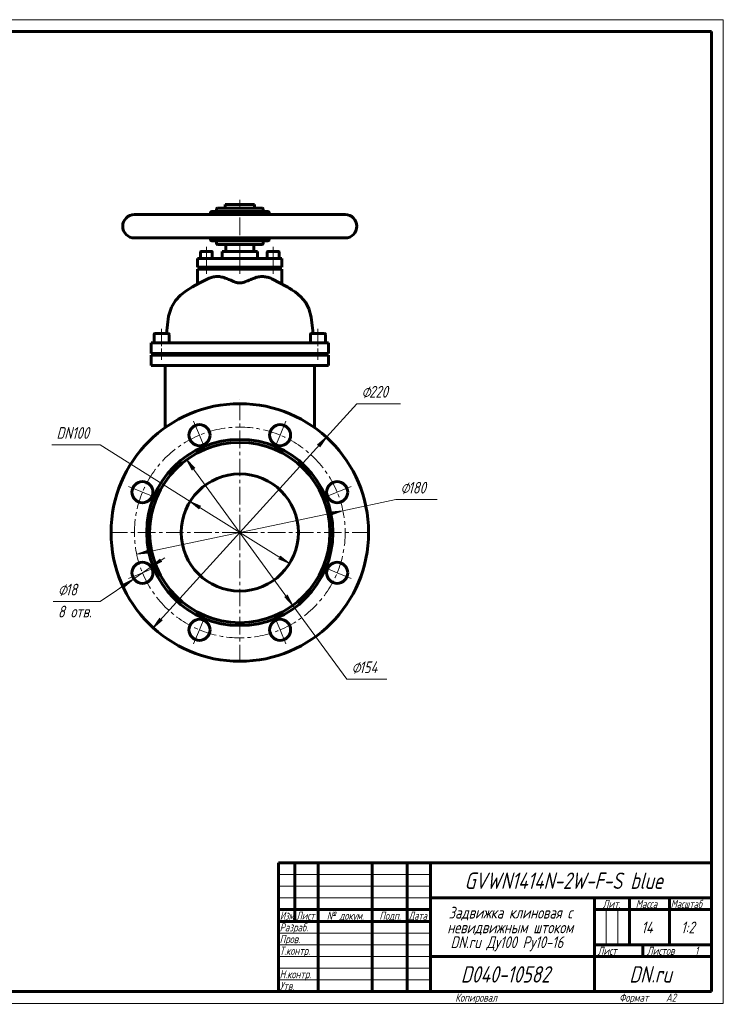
# Model space of a CAD drawing. Header units: millimetres. Extents: x 0 to 594, y 0 to 420.
# Tile 2 of 2: x 293 to 594, y 0 to 420. Entities that reach past the tile are written whole.
import ezdxf

# ---------------------------------------------------------------- set-up
doc = ezdxf.new("R2010")
doc.units = ezdxf.units.MM
for name, pattern in [('K5LT_AXLED', [12, 7.5, -1.5, 1.5, -1.5]), ('K5LT_BASIC', [0]), ('K5LT_THIN', [0])]:
    doc.linetypes.add(name, pattern=pattern)
doc.layers.add('Системный слой', color=7, linetype='Continuous')
doc.layers.add('Системный слой (1)', color=251, linetype='Continuous', true_color=0x6c6c6c)
doc.styles.add('KDIMTEXTSTYLE', font='txt', dxfattribs={"width": 0.96, "oblique": 15, "height": 5})
doc.styles.add('KTEXTSTYLE', font='txt', dxfattribs={"width": 0.96, "height": 5})
doc.dimstyles.new('KDIMSTYLE (0.50)', dxfattribs={"dimtxt": 5, "dimasz": 1, "dimexe": 2, "dimexo": 0, "dimgap": 1, "dimtad": 1, "dimlfac": 2, "dimtxsty": 'KDIMTEXTSTYLE', "dimsah": 1, "dimcen": 0, "dimdle": 1, "dimadec": 0, "dimazin": 0, "dimtfac": 0.667, "dimtmove": 0, "dimatfit": 3, "dimfxl": 1, "dimtvp": 1, "dimtolj": 1, "dimtzin": 0, "dimarcsym": 0})

# ---------------------------------------------------------------- blocks, each defined once
blk = doc.blocks.new('U8')
at = {"layer": 'Системный слой (1)', "color": 143, "linetype": 'K5LT_BASIC', "lineweight": 60, "true_color": 0x33acca}
for p, q in [((367.24, 305.89), (370.21, 307.55)), ((370.21, 307.55), (373.82, 309.38)), ((362.13, 302.41), (364.6, 304.29)), ((364.6, 304.29), (367.24, 305.89)), ((358.26, 297.19), (359.99, 300.1)), ((359.99, 300.1), (362.13, 302.41)), ((357.07, 293.45), (358.26, 297.19)), ((356.2, 286.04), (357.07, 293.45))]:
    blk.add_line(p, q, dxfattribs=at)
blk = doc.blocks.new('U9')
at = {"layer": 'Системный слой (1)', "color": 143, "linetype": 'K5LT_BASIC', "lineweight": 60, "true_color": 0x33acca}
for p, q in [((380, 321.04), (387.5, 321.04)), ((387.5, 321.04), (395, 321.04))]:
    blk.add_line(p, q, dxfattribs=at)
blk = doc.blocks.new('U10')
at = {"layer": 'Системный слой (1)', "color": 143, "linetype": 'K5LT_BASIC', "lineweight": 60, "true_color": 0x33acca}
for p, q in [((404.76, 307.56), (401.17, 309.38)), ((406.92, 306.37), (404.76, 307.56)), ((407.99, 305.75), (406.92, 306.37)), ((408.54, 305.43), (407.99, 305.75)), ((408.84, 305.25), (408.54, 305.43)), ((409.07, 305.11), (408.84, 305.25)), ((409.17, 305.05), (409.07, 305.11)), ((409.22, 305.02), (409.17, 305.05)), ((409.25, 305), (409.22, 305.02)), ((409.26, 304.99), (409.25, 305)), ((409.34, 304.94), (409.26, 304.99)), ((409.5, 304.85), (409.34, 304.94)), ((409.7, 304.72), (409.5, 304.85)), ((409.82, 304.65), (409.7, 304.72)), ((409.87, 304.62), (409.82, 304.65)), ((409.9, 304.6), (409.87, 304.62)), ((409.92, 304.59), (409.9, 304.6)), ((409.9, 304.6), (409.9, 304.6)), ((409.93, 304.58), (409.92, 304.59)), ((409.92, 304.59), (409.92, 304.59)), ((409.95, 304.57), (409.93, 304.58)), ((409.97, 304.56), (409.95, 304.57)), ((409.98, 304.55), (409.97, 304.56)), ((409.99, 304.55), (409.98, 304.55)), ((409.99, 304.54), (409.99, 304.55)), ((410.02, 304.52), (409.99, 304.54)), ((410.06, 304.5), (410.02, 304.52)), ((410.09, 304.48), (410.06, 304.5)), ((410.11, 304.47), (410.09, 304.48)), ((410.12, 304.46), (410.11, 304.47)), ((410.15, 304.44), (410.12, 304.46)), ((410.16, 304.43), (410.15, 304.44)), ((410.17, 304.43), (410.16, 304.43)), ((410.2, 304.41), (410.17, 304.43)), ((410.17, 304.43), (410.17, 304.43)), ((411.21, 303.73), (410.2, 304.41)), ((413.62, 301.69), (411.21, 303.73)), ((415.5, 299.4), (413.62, 301.69)), ((416.97, 296.62), (415.5, 299.4)), ((418.02, 292.97), (416.97, 296.62)), ((418.79, 286.04), (418.02, 292.97))]:
    blk.add_line(p, q, dxfattribs=at)
blk = doc.blocks.new('U11')
at = {"layer": 'Системный слой (1)', "color": 143, "linetype": 'K5LT_BASIC', "lineweight": 60, "true_color": 0x33acca}
for p, q in [((400, 336.79), (400, 337.54)), ((400, 326.04), (400, 326.79))]:
    blk.add_line(p, q, dxfattribs=at)
blk = doc.blocks.new('U12')
at = {"layer": 'Системный слой (1)', "color": 143, "linetype": 'K5LT_BASIC', "lineweight": 60, "true_color": 0x33acca}
for p, q in [((375, 336.79), (375, 337.54)), ((375, 326.04), (375, 326.79))]:
    blk.add_line(p, q, dxfattribs=at)
blk = doc.blocks.new('U13')
at = {"layer": 'Системный слой (1)', "color": 143, "linetype": 'K5LT_BASIC', "lineweight": 60, "true_color": 0x33acca}
for p, q in [((378, 324.04), (387.5, 324.04)), ((387.5, 324.04), (397, 324.04))]:
    blk.add_line(p, q, dxfattribs=at)
blk = doc.blocks.new('U14')
at = {"layer": 'Системный слой (1)', "color": 143, "linetype": 'K5LT_BASIC', "lineweight": 60, "true_color": 0x33acca}
for p, q in [((354.12, 276.84), (352.12, 276.84)), ((356.12, 276.84), (354.12, 276.84))]:
    blk.add_line(p, q, dxfattribs=at)
blk = doc.blocks.new('U15')
at = {"layer": 'Системный слой (1)', "color": 143, "linetype": 'K5LT_BASIC', "lineweight": 60, "true_color": 0x33acca}
for p, q in [((420.87, 276.84), (418.87, 276.84)), ((422.87, 276.84), (420.87, 276.84))]:
    blk.add_line(p, q, dxfattribs=at)
blk = doc.blocks.new('U16')
at = {"layer": 'Системный слой (1)', "color": 30, "linetype": 'K5LT_AXLED', "lineweight": 18, "true_color": 0xff8000}
for q in [(387.5, 258.04), (330.5, 201.04), (444.5, 201.04), (387.5, 144.04)]:
    blk.add_line((387.5, 201.04), q, dxfattribs=at)
blk = doc.blocks.new('U17')
at = {"layer": 'Системный слой (1)', "color": 30, "linetype": 'K5LT_AXLED', "lineweight": 18, "true_color": 0xff8000}
for p, q in [((370.28, 242.61), (367.79, 248.62)), ((404.72, 242.61), (407.21, 248.62)), ((372.76, 236.61), (370.28, 242.61)), ((402.23, 236.61), (404.72, 242.61)), ((345.92, 218.26), (339.92, 220.75)), ((429.07, 218.26), (435.08, 220.75)), ((351.93, 215.77), (345.92, 218.26)), ((423.07, 215.77), (429.07, 218.26)), ((351.93, 186.31), (345.92, 183.82)), ((423.07, 186.31), (429.07, 183.82)), ((345.92, 183.82), (339.92, 181.33)), ((429.07, 183.82), (435.08, 181.33)), ((372.76, 165.47), (370.28, 159.46)), ((402.23, 165.47), (404.72, 159.46)), ((370.28, 159.46), (367.79, 153.46)), ((404.72, 159.46), (407.21, 153.46))]:
    blk.add_line(p, q, dxfattribs=at)
for start, end in [(67.5, 112.5), (112.5, 157.5), (22.5, 67.5), (157.5, 202.5), (337.5, 22.5), (202.5, 247.5), (292.5, 337.5), (247.5, 292.5)]:
    blk.add_arc((387.5, 201.04), 45, start, end, dxfattribs=at)
blk = doc.blocks.new('D5')
at = {"layer": 'Системный слой (1)'}
for points in [[(421.61, 237.6), (424.48, 241.75), (420.63, 238.49), (421.46, 238.41)], [(350.51, 160.33), (354.36, 163.59), (353.54, 163.66), (353.39, 164.48)]]:
    blk.add_hatch(color=7, dxfattribs=at).paths.add_polyline_path(points)
at = {"layer": 'Системный слой (1)', "color": 7, "linetype": 'K5LT_THIN', "lineweight": 18, "true_color": 0xffffff}
for p, q in [((350.51, 160.33), (424.48, 241.75)), ((420.63, 238.49), (424.48, 241.75)), ((424.48, 241.75), (421.61, 237.6)), ((421.46, 238.41), (420.63, 238.49)), ((421.61, 237.6), (421.46, 238.41)), ((350.51, 160.33), (353.39, 164.48)), ((353.39, 164.48), (353.54, 163.66)), ((354.36, 163.59), (350.51, 160.33)), ((353.54, 163.66), (354.36, 163.59))]:
    blk.add_line(p, q, dxfattribs=at)
blk.add_wipeout([(439.47, 257.04), (439.47, 264.42), (453.54, 264.42), (453.54, 257.04)]).dxf.layer = 'Системный слой (1)'
for p, q in [((424.48, 241.75), (437.47, 256.04)), ((437.47, 256.04), (456.12, 256.04))]:
    blk.add_line(p, q, dxfattribs=at)
at = {"layer": 'Системный слой (1)', "color": 7, "char_height": 5, "attachment_point": 1, "style": 'KTEXTSTYLE'}
for s, insert in [('\\fArial|b0|c204|p34;\\H5.0;\\W1.000;\\Q15;\\fGOST Type AU|b0|i0|c204|p34;\\Q15;\\W0.960;⌀', (439.47, 263.63)), ('\\fArial|b0|c204|p34;\\H5.0;\\W1.000;\\Q15;\\fGOST Type AU|b0|i0|c204|p34;\\Q15;\\W0.960;220', (442.78, 263.63))]:
    blk.add_mtext(s, dxfattribs=dict(at, insert=insert))
blk = doc.blocks.new('KDIMARROW_01')
at = {"layer": 'Системный слой'}
blk.add_hatch(color=0, dxfattribs=at).paths.add_polyline_path([(0, 0), (-5, 0.66), (-4.5, 0), (-5, -0.66)])
at = {"layer": 'Системный слой', "color": 0, "linetype": 'K5LT_THIN', "lineweight": 18}
for p, q in [((-4.5, 0), (-5, 0.66)), ((-5, 0.66), (0, 0)), ((0, 0), (-5, -0.66)), ((-5, -0.66), (-4.5, 0))]:
    blk.add_line(p, q, dxfattribs=at)
at = {"layer": 'Системный слой (1)', "color": 0, "linetype": 'K5LT_THIN', "lineweight": 18}
blk.add_line((387.5, 201.04), (387, 201.04), dxfattribs=at)
blk = doc.blocks.new('D6')
at = {"layer": 'Системный слой (1)'}
for points in [[(426.77, 208.64), (431.53, 210.32), (426.5, 209.93), (427.13, 209.39)], [(348.49, 192.15), (347.87, 192.69), (348.22, 193.44), (343.46, 191.76)]]:
    blk.add_hatch(color=7, dxfattribs=at).paths.add_polyline_path(points)
at = {"layer": 'Системный слой (1)', "color": 7, "linetype": 'K5LT_THIN', "lineweight": 18, "true_color": 0xffffff}
for p, q in [((343.46, 191.76), (431.53, 210.32)), ((426.5, 209.93), (431.53, 210.32)), ((431.53, 210.32), (426.77, 208.64)), ((427.13, 209.39), (426.5, 209.93)), ((426.77, 208.64), (427.13, 209.39)), ((343.46, 191.76), (348.22, 193.44)), ((348.22, 193.44), (347.87, 192.69)), ((348.49, 192.15), (343.46, 191.76)), ((347.87, 192.69), (348.49, 192.15))]:
    blk.add_line(p, q, dxfattribs=at)
blk.add_wipeout([(456.12, 216.08), (456.12, 223.46), (469.17, 223.46), (469.17, 216.08)]).dxf.layer = 'Системный слой (1)'
for p, q in [((431.53, 210.32), (454.12, 215.08)), ((454.12, 215.08), (471.72, 215.08))]:
    blk.add_line(p, q, dxfattribs=at)
at = {"layer": 'Системный слой (1)', "color": 7, "char_height": 5, "attachment_point": 1, "style": 'KTEXTSTYLE'}
for s, insert in [('\\fArial|b0|c204|p34;\\H5.0;\\W1.000;\\Q15;\\fGOST Type AU|b0|i0|c204|p34;\\Q15;\\W0.960;⌀', (456.12, 222.66)), ('\\fArial|b0|c204|p34;\\H5.0;\\W1.000;\\Q15;\\fGOST Type AU|b0|i0|c204|p34;\\Q15;\\W0.960;180', (459.43, 222.66))]:
    blk.add_mtext(s, dxfattribs=dict(at, insert=insert))
blk = doc.blocks.new('D7')
at = {"layer": 'Системный слой (1)'}
for points in [[(368.28, 228.48), (364.8, 232.14), (367.21, 227.71), (367.45, 228.5)], [(410.2, 169.94), (407.78, 174.37), (407.54, 173.58), (406.72, 173.59)]]:
    blk.add_hatch(color=7, dxfattribs=at).paths.add_polyline_path(points)
at = {"layer": 'Системный слой (1)', "color": 7, "linetype": 'K5LT_THIN', "lineweight": 18, "true_color": 0xffffff}
for p, q in [((364.8, 232.14), (368.28, 228.48)), ((367.21, 227.71), (364.8, 232.14)), ((364.8, 232.14), (410.2, 169.94)), ((367.45, 228.5), (367.21, 227.71)), ((368.28, 228.48), (367.45, 228.5)), ((410.2, 169.94), (406.72, 173.59)), ((406.72, 173.59), (407.54, 173.58)), ((407.54, 173.58), (407.78, 174.37)), ((407.78, 174.37), (410.2, 169.94))]:
    blk.add_line(p, q, dxfattribs=at)
blk.add_wipeout([(435.23, 139.39), (435.23, 146.77), (447.77, 146.77), (447.77, 139.39)]).dxf.layer = 'Системный слой (1)'
for p, q in [((410.2, 169.94), (433.23, 138.39)), ((433.23, 138.39), (450.29, 138.39))]:
    blk.add_line(p, q, dxfattribs=at)
at = {"layer": 'Системный слой (1)', "color": 7, "char_height": 5, "attachment_point": 1, "style": 'KTEXTSTYLE'}
for s, insert in [('\\fArial|b0|c204|p34;\\H5.0;\\W1.000;\\Q15;\\fGOST Type AU|b0|i0|c204|p34;\\Q15;\\W0.960;⌀', (435.23, 145.98)), ('\\fArial|b0|c204|p34;\\H5.0;\\W1.000;\\Q15;\\fGOST Type AU|b0|i0|c204|p34;\\Q15;\\W0.960;154', (438.54, 145.98))]:
    blk.add_mtext(s, dxfattribs=dict(at, insert=insert))
blk = doc.blocks.new('D8')
at = {"layer": 'Системный слой (1)'}
for points in [[(370.9, 212.22), (366.32, 214.32), (370.2, 211.1), (370.13, 211.93)], [(408.68, 187.76), (404.79, 190.97), (404.87, 190.15), (404.09, 189.86)]]:
    blk.add_hatch(color=7, dxfattribs=at).paths.add_polyline_path(points)
at = {"layer": 'Системный слой (1)', "color": 7, "linetype": 'K5LT_THIN', "lineweight": 18, "true_color": 0xffffff}
for p, q in [((366.32, 214.32), (327.81, 238.46)), ((366.32, 214.32), (370.9, 212.22)), ((370.2, 211.1), (366.32, 214.32)), ((408.68, 187.76), (366.32, 214.32)), ((370.9, 212.22), (370.13, 211.93)), ((370.13, 211.93), (370.2, 211.1)), ((404.09, 189.86), (404.87, 190.15)), ((408.68, 187.76), (404.09, 189.86)), ((404.87, 190.15), (404.79, 190.97)), ((404.79, 190.97), (408.68, 187.76))]:
    blk.add_line(p, q, dxfattribs=at)
blk.add_wipeout([(309.18, 239.46), (309.18, 246.84), (325.15, 246.84), (325.15, 239.46)]).dxf.layer = 'Системный слой (1)'
blk.add_line((327.81, 238.46), (307.18, 238.46), dxfattribs=at)
at = {"layer": 'Системный слой (1)', "color": 7, "insert": (309.18, 246.04), "char_height": 5, "attachment_point": 1, "style": 'KTEXTSTYLE'}
blk.add_mtext('\\fArial|b0|c204|p34;\\H5.0;\\W1.000;\\Q15;\\fGOST Type AU|b0|i0|c204|p34;\\Q15;\\W0.960;DN100', dxfattribs=at)
blk = doc.blocks.new('D9')
at = {"layer": 'Системный слой (1)'}
for points in [[(349.65, 186.34), (354.16, 188.59), (353.38, 188.86), (353.43, 189.68)], [(338.42, 177.95), (342.19, 181.3), (337.68, 179.04), (338.47, 178.78)]]:
    blk.add_hatch(color=7, dxfattribs=at).paths.add_polyline_path(points)
at = {"layer": 'Системный слой (1)', "color": 7, "linetype": 'K5LT_THIN', "lineweight": 18, "true_color": 0xffffff}
for p, q in [((349.65, 186.34), (355.45, 190.26)), ((353.43, 189.68), (349.65, 186.34)), ((353.38, 188.86), (353.43, 189.68)), ((349.65, 186.34), (342.19, 181.3)), ((349.65, 186.34), (354.16, 188.59)), ((354.16, 188.59), (353.38, 188.86)), ((342.19, 181.3), (327.81, 171.58)), ((342.19, 181.3), (336.39, 177.38)), ((342.19, 181.3), (337.68, 179.04)), ((338.42, 177.95), (342.19, 181.3)), ((337.68, 179.04), (338.47, 178.78)), ((338.47, 178.78), (338.42, 177.95))]:
    blk.add_line(p, q, dxfattribs=at)
blk.add_wipeout([(309.81, 163.2), (309.81, 179.96), (325.17, 179.96), (325.17, 163.2)]).dxf.layer = 'Системный слой (1)'
blk.add_line((327.81, 171.58), (307.81, 171.58), dxfattribs=at)
at = {"layer": 'Системный слой (1)', "color": 7, "char_height": 5, "attachment_point": 1, "style": 'KTEXTSTYLE'}
for s, insert in [('\\fArial|b0|c204|p34;\\H5.0;\\W1.000;\\Q15;\\fGOST Type AU|b0|i0|c204|p34;\\Q15;\\W0.960;⌀', (309.81, 179.17)), ('\\fArial|b0|c204|p34;\\H5.0;\\W1.000;\\Q15;\\fGOST Type AU|b0|i0|c204|p34;\\Q15;\\W0.960;18', (313.11, 179.17)), ('\\fArial|b0|c204|p34;\\H5.0;\\W1.000;\\Q15;\\fGOST Type AU|b0|i0|c204|p34;\\Q15;\\W0.960;8 отв.', (309.81, 169.79))]:
    blk.add_mtext(s, dxfattribs=dict(at, insert=insert))
blk = doc.blocks.new('U18')
at = {"color": 7, "linetype": 'K5LT_THIN', "lineweight": 18, "true_color": 0xffffff}
for p, q in [((0, 420), (594, 420)), ((594, 420), (594, 0)), ((404, 55), (469, 55)), ((404, 50), (469, 50)), ((404, 45), (469, 45)), ((543.96, 25), (543.96, 40)), ((548.98, 25), (548.98, 40)), ((404, 30), (469, 30)), ((404, 25), (469, 25)), ((404, 20), (469, 20)), ((404, 15), (469, 15)), ((404, 10), (469, 10)), ((594, 0), (0, 0))]:
    blk.add_line(p, q, dxfattribs=at)
at = {"color": 143, "linetype": 'K5LT_BASIC', "lineweight": 60, "true_color": 0x33acca}
for p, q in [((20, 415), (589, 415)), ((589, 415), (589, 5)), ((404, 60), (589, 60)), ((404, 5), (404, 60)), ((411, 35), (411, 60)), ((421, 5), (421, 60)), ((444, 5), (444, 60)), ((459, 5), (459, 60)), ((469, 5), (469, 60)), ((469, 45), (589, 45)), ((539, 5), (539, 45)), ((554, 25), (554, 45)), ((571, 25), (571, 45)), ((404, 40), (469, 40)), ((539, 40), (554, 40)), ((554, 40), (589, 40)), ((404, 35), (469, 35)), ((539, 25), (589, 25)), ((559.57, 20), (559.57, 25)), ((469, 20), (539, 20)), ((539, 20), (589, 20)), ((589, 5), (20, 5))]:
    blk.add_line(p, q, dxfattribs=at)
at = {"color": 7, "attachment_point": 1, "style": 'KTEXTSTYLE'}
for s, insert, char_height in [('\\fArial|b0|c204|p34;\\H5.0;\\W1.000;\\Q15;\\fGOST Type AU|b0|i0|c204|p34;\\Q15;\\W0.960;\\H7.00;GVWN1414N-2W-F-S blue', (483.46, 55.86), 7), ('\\fArial|b0|c204|p34;\\H5.0;\\W1.000;\\Q15;\\fGOST Type AU|b0|i0|c204|p34;\\Q15;\\W0.960;\\H3.50;Лит.', (542.47, 44.18), 3.5), ('\\fArial|b0|c204|p34;\\H5.0;\\W1.000;\\Q15;\\fGOST Type AU|b0|i0|c204|p34;\\Q15;\\W0.960;\\H3.50;Масса', (556.58, 44.18), 3.5), ('\\fArial|b0|c204|p34;\\H5.0;\\W1.000;\\Q15;\\fGOST Type AU|b0|i0|c204|p34;\\Q15;\\W0.926;\\H3.50;Масштаб', (571.52, 44.18), 3.5), ('\\fArial|b0|c204|p34;\\H5.0;\\W1.000;\\Q15;\\fGOST Type AU|b0|i0|c204|p34;\\Q15;\\W0.786;\\H3.50;Изм.', (404.62, 39.18), 3.5), ('\\fArial|b0|c204|p34;\\H5.0;\\W1.000;\\Q15;\\fGOST Type AU|b0|i0|c204|p34;\\Q15;\\W0.800;\\H3.50;Лист', (411.61, 39.18), 3.5), ('\\fArial|b0|c204|p34;\\H5.0;\\W1.000;\\Q15;\\fGOST Type AU|b0|i0|c204|p34;\\Q15;\\W0.960;\\H3.50;№ докум.', (424.63, 39.18), 3.5), ('\\fArial|b0|c204|p34;\\H5.0;\\W1.000;\\Q15;\\fGOST Type AU|b0|i0|c204|p34;\\Q15;\\W0.960;\\H3.50;Подп.', (447.1, 39.18), 3.5), ('\\fArial|b0|c204|p34;\\H5.0;\\W1.000;\\Q15;\\fGOST Type AU|b0|i0|c204|p34;\\Q15;\\W0.800;\\H3.50;Дата', (459.61, 39.18), 3.5), ('\\fArial|b0|c204|p34;\\H5.0;\\W1.000;\\Q15;\\fGOST Type AU|b0|i0|c204|p34;\\Q15;\\W0.960;Задвижка клиновая с', (476.7, 41.21), 5), ('\\fArial|b0|c204|p34;\\H5.0;\\W1.000;\\Q15;\\fGOST Type AU|b0|i0|c204|p34;\\Q15;\\W0.960;\\H3.50;Разраб.', (404.5, 34.18), 3.5), ('\\fArial|b0|c204|p34;\\H5.0;\\W1.000;\\Q15;\\fGOST Type AU|b0|i0|c204|p34;\\Q15;\\W0.960;невидвижным штоком', (476.1, 34.9), 5), ('\\fArial|b0|c204|p34;\\H5.0;\\W1.000;\\Q15;\\fGOST Type AU|b0|i0|c204|p34;\\Q15;\\W0.960;14', (559.01, 34.9), 5), ('\\fArial|b0|c204|p34;\\H5.0;\\W1.000;\\Q15;\\fGOST Type AU|b0|i0|c204|p34;\\Q15;\\W0.960;{\\c16737820;1:2}', (575.92, 34.9), 5), ('\\fArial|b0|c204|p34;\\H5.0;\\W1.000;\\Q15;\\fGOST Type AU|b0|i0|c204|p34;\\Q15;\\W0.960;\\H3.50;Пров.', (404.5, 29.18), 3.5), ('\\fArial|b0|c204|p34;\\H5.0;\\W1.000;\\Q15;\\fGOST Type AU|b0|i0|c204|p34;\\Q15;\\W0.960;DN.ru Ду100 Ру10-16', (477.49, 28.59), 5), ('\\fArial|b0|c204|p34;\\H5.0;\\W1.000;\\Q15;\\fGOST Type AU|b0|i0|c204|p34;\\Q15;\\W0.960;\\H3.50;Т.контр.', (404.5, 24.18), 3.5), ('\\fArial|b0|c204|p34;\\H5.0;\\W1.000;\\Q15;\\fGOST Type AU|b0|i0|c204|p34;\\Q15;\\W0.960;\\H3.50;Лист', (540.32, 24.18), 3.5), ('\\fArial|b0|c204|p34;\\H5.0;\\W1.000;\\Q15;\\fGOST Type AU|b0|i0|c204|p34;\\Q15;\\W0.960;\\H3.50;Листов', (561.36, 24.18), 3.5), ('\\fArial|b0|c204|p34;\\H5.0;\\W1.000;\\Q15;\\fGOST Type AU|b0|i0|c204|p34;\\Q15;\\W0.960;\\H3.50;1', (581.91, 24.18), 3.5), ('\\fArial|b0|c204|p34;\\H5.0;\\W1.000;\\Q15;\\fGOST Type AU|b0|i0|c204|p34;\\Q15;\\W0.960;\\H3.50;Н.контр.', (404.5, 14.18), 3.5), ('\\fArial|b0|c204|p34;\\H5.0;\\W1.000;\\Q15;\\fGOST Type AU|b0|i0|c204|p34;\\Q15;\\W0.960;\\H7.00;D040-10582', (481.89, 15.86), 7), ('\\fArial|b0|c204|p34;\\H5.0;\\W1.000;\\Q15;\\fGOST Type AU|b0|i0|c204|p34;\\Q15;\\W0.960;\\H7.00;DN.ru', (553.84, 15.86), 7), ('\\fArial|b0|c204|p34;\\H5.0;\\W1.000;\\Q15;\\fGOST Type AU|b0|i0|c204|p34;\\Q15;\\W0.960;\\H3.50;Утв.', (404.5, 9.18), 3.5), ('\\fArial|b0|c204|p34;\\H5.0;\\W1.000;\\Q15;\\fGOST Type AU|b0|i0|c204|p34;\\Q15;\\W0.960;\\H3.50;Копировал', (479.5, 4.18), 3.5), ('\\fArial|b0|c204|p34;\\H5.0;\\W1.000;\\Q15;\\fGOST Type AU|b0|i0|c204|p34;\\Q15;\\W0.960;\\H3.50;Формат', (549.5, 4.18), 3.5), ('\\fArial|b0|c204|p34;\\H5.0;\\W1.000;\\Q15;\\fGOST Type AU|b0|i0|c204|p34;\\Q15;\\W0.960;\\H3.50;A2', (569.5, 4.18), 3.5)]:
    blk.add_mtext(s, dxfattribs=dict(at, insert=insert, char_height=char_height))

msp = doc.modelspace()

# ---------------------------------------------------------------- linework, layer by layer
at = {"layer": 'Системный слой (1)', "color": 143, "linetype": 'K5LT_BASIC', "lineweight": 60, "true_color": 0x33acca}
for p, q in [((381.2471, 339.5386), (381.2471, 341.0386)), ((381.2471, 341.0386), (393.7471, 341.0386)), ((393.7471, 339.5386), (393.7471, 341.0386)), ((432.4971, 336.7886), (342.4971, 336.7886)), ((399.4971, 338.0386), (375.4971, 338.0386)), ((377.4971, 338.0386), (377.4971, 339.0386)), ((396.9971, 339.5386), (377.9971, 339.5386)), ((397.4971, 338.0386), (397.4971, 339.0386)), ((432.4971, 326.7886), (342.4971, 326.7886)), ((375.4971, 325.5386), (399.4971, 325.5386)), ((377.4971, 324.5386), (377.4971, 325.5386)), ((381.4971, 321.0386), (381.4971, 324.0386)), ((393.4971, 321.0386), (393.4971, 324.0386)), ((397.4971, 324.5386), (397.4971, 325.5386)), ((370.7478, 320.7386), (370.7478, 318.0386)), ((375.4478, 321.0386), (371.0478, 321.0386)), ((375.7478, 320.7386), (375.7478, 318.0386)), ((379.9971, 318.0386), (379.9971, 321.0386)), ((394.9971, 318.0386), (394.9971, 321.0386)), ((399.2464, 320.7386), (399.2464, 318.0386)), ((403.9464, 321.0386), (399.5464, 321.0386)), ((404.2464, 320.7386), (404.2464, 318.0386)), ((369.4978, 314.2886), (369.4978, 318.0386)), ((369.4978, 318.0386), (371.0421, 318.0386)), ((371.0421, 318.0386), (385.2914, 318.0386)), ((385.2914, 318.0386), (389.7027, 318.0386)), ((389.7027, 318.0386), (403.952, 318.0386)), ((403.952, 318.0386), (405.4964, 318.0386)), ((405.4964, 314.2886), (405.4964, 318.0386)), ((371.0421, 314.2886), (369.4978, 314.2886)), ((369.4978, 307.1662), (369.4978, 313.5386)), ((369.4978, 313.5386), (371.0421, 313.5386)), ((371.0421, 314.2886), (385.2914, 314.2886)), ((371.0421, 313.5386), (385.2914, 313.5386)), ((371.7478, 314.2886), (371.7478, 313.5386)), ((374.7478, 314.2886), (374.7478, 313.5386)), ((379.9971, 313.5386), (379.9971, 314.2886)), ((389.7027, 314.2886), (385.2914, 314.2886)), ((385.2914, 313.5386), (389.7027, 313.5386)), ((389.7027, 314.2886), (403.952, 314.2886)), ((389.7027, 313.5386), (403.952, 313.5386)), ((394.9971, 313.5386), (394.9971, 314.2886)), ((400.2464, 314.2886), (400.2464, 313.5386)), ((403.2464, 314.2886), (403.2464, 313.5386)), ((405.4964, 314.2886), (403.952, 314.2886)), ((403.952, 313.5386), (405.4964, 313.5386)), ((405.4964, 307.1662), (405.4964, 313.5386)), ((356.9721, 286.0386), (351.2721, 286.0386)), ((423.7221, 286.0386), (418.0221, 286.0386)), ((349.6221, 282.0386), (354.1221, 282.0386)), ((349.6221, 277.5386), (349.6221, 282.0386)), ((350.8721, 285.6386), (350.8721, 282.0386)), ((354.1221, 282.0386), (420.8721, 282.0386)), ((357.3721, 285.6386), (357.3721, 282.0386)), ((417.6221, 285.6386), (417.6221, 282.0386)), ((420.8721, 282.0386), (425.3721, 282.0386)), ((424.1221, 285.6386), (424.1221, 282.0386)), ((425.3721, 277.5386), (425.3721, 282.0386)), ((354.1221, 277.5386), (349.6221, 277.5386)), ((352.1221, 277.5386), (352.1221, 276.8386)), ((354.1221, 277.5386), (420.8721, 277.5386)), ((356.1221, 277.5386), (356.1221, 276.8386)), ((368.7471, 276.7886), (368.7471, 277.5386)), ((406.2471, 276.7886), (406.2471, 277.5386)), ((418.8721, 277.5386), (418.8721, 276.8386)), ((425.3721, 277.5386), (420.8721, 277.5386)), ((422.8721, 277.5386), (422.8721, 276.8386)), ((349.6221, 276.7886), (354.1221, 276.7886)), ((349.6221, 272.2886), (349.6221, 276.7886)), ((352.1221, 276.8386), (352.1721, 276.7886)), ((354.1221, 276.7886), (420.8721, 276.7886)), ((356.1221, 276.8386), (356.0721, 276.7886)), ((418.8721, 276.8386), (418.9221, 276.7886)), ((420.8721, 276.7886), (425.3721, 276.7886)), ((422.8721, 276.8386), (422.8221, 276.7886)), ((425.3721, 272.2886), (425.3721, 276.7886)), ((354.1221, 272.2886), (349.6221, 272.2886)), ((354.1221, 272.2886), (420.8721, 272.2886)), ((355.6221, 272.2886), (355.6221, 245.8603)), ((419.3721, 272.2886), (419.3721, 245.8603)), ((425.3721, 272.2886), (420.8721, 272.2886))]:
    msp.add_line(p, q, dxfattribs=at)
at = {"layer": 'Системный слой (1)', "color": 30, "linetype": 'K5LT_AXLED', "lineweight": 18, "true_color": 0xff8000}
for p, q in [((387.4971, 316.0386), (387.4971, 343.0386)), ((373.2478, 323.0386), (373.2478, 316.0386)), ((401.7464, 323.0386), (401.7464, 316.0386)), ((373.2478, 316.2886), (373.2478, 311.5386)), ((387.4971, 311.5386), (387.4971, 316.2886)), ((401.7464, 316.2886), (401.7464, 311.5386)), ((354.1221, 288.0386), (354.1221, 280.0386)), ((420.8721, 288.0386), (420.8721, 280.0386)), ((354.1221, 279.5386), (354.1221, 274.7886)), ((420.8721, 279.5386), (420.8721, 274.7886))]:
    msp.add_line(p, q, dxfattribs=at)
at = {"layer": 'Системный слой (1)', "color": 143, "linetype": 'K5LT_BASIC', "lineweight": 60, "true_color": 0x33acca}
for centre, radius in [((387.4971, 201.0386), 55), ((370.2763, 242.6131), 4.5), ((404.7178, 242.6131), 4.5), ((387.4971, 201.0386), 39.75), ((387.4971, 201.0386), 38.5), ((387.4971, 201.0386), 25), ((345.9225, 218.2593), 4.5), ((429.0716, 218.2593), 4.5), ((345.9225, 183.8178), 4.5), ((429.0716, 183.8178), 4.5), ((370.2763, 159.464), 4.5), ((404.7178, 159.464), 4.5)]:
    msp.add_circle(centre, radius, dxfattribs=at)
for centre, radius, start, end in [((342.4971, 331.7886), 5, 90, 270), ((375.4971, 337.5386), 0.5, 90, 180), ((377.9971, 339.0386), 0.5, 90, 180), ((396.9971, 339.0386), 0.5, 0, 90), ((399.4971, 337.5386), 0.5, 0, 90), ((432.4971, 331.7886), 5, 270, 90), ((375.4971, 326.0386), 0.5, 180, 270), ((377.9971, 324.5386), 0.5, 180, 270), ((396.9971, 324.5386), 0.5, 270, 0), ((399.4971, 326.0386), 0.5, 270, 0), ((371.0478, 320.7386), 0.3, 90, 180), ((375.4478, 320.7386), 0.3, 0, 90), ((399.5464, 320.7386), 0.3, 90, 180), ((403.9464, 320.7386), 0.3, 0, 90), ((351.2721, 285.6386), 0.4, 90, 180), ((351.2721, 285.6386), 0.4, 90, 180), ((356.9721, 285.6386), 0.4, 0, 90), ((418.0221, 285.6386), 0.4, 90, 180), ((423.7221, 285.6386), 0.4, 0, 90)]:
    msp.add_arc(centre, radius, start, end, dxfattribs=at)
for points, knots in [([(373.8197, 309.3753), (374.185, 309.5497), (374.8373, 309.8139), (375.8053, 310.089), (376.7989, 310.2705), (377.7961, 310.3362), (378.8177, 310.2882), (379.7758, 310.1455), (380.6105, 309.9254), (381.1121, 309.7468), (381.2802, 309.6816)], [0, 0, 0, 0, 1.69959944, 2.97408334, 4.30437147, 6.05306604, 7.30036689, 8.73618971, 10.23594252, 11, 11, 11, 11]), ([(385.2914, 308.0369), (384.9308, 308.1926), (384.233, 308.4899), (383.2109, 308.9135), (382.2288, 309.3101), (381.5979, 309.5582), (381.2802, 309.6816)], [0, 0, 0, 0, 1.90179509, 3.61347426, 5.24264573, 7, 7, 7, 7]), ([(389.7027, 308.0369), (389.605, 307.9947), (389.4043, 307.9161), (389.0619, 307.808), (388.7358, 307.7297), (388.4072, 307.6711), (388.0996, 307.6318), (387.7508, 307.6071), (387.3845, 307.6026), (387.0541, 307.6186), (386.7335, 307.6507), (386.4547, 307.6925), (386.1443, 307.7556), (385.7997, 307.8456), (385.508, 307.9464), (385.3337, 308.0186), (385.2914, 308.0369)], [0, 0, 0, 0, 1.35721748, 2.67120019, 4.24396524, 5.15491332, 6.34842113, 7.59258673, 8.87598526, 10.22004938, 11.09864869, 12.330154, 13.28778768, 14.6258253, 16.41282324, 17, 17, 17, 17]), ([(389.7027, 308.0369), (390.514, 308.3874), (391.8483, 308.9458), (393.1897, 309.478), (393.714, 309.6816)], [0, 0, 0, 0, 3.04989964, 5, 5, 5, 5]), ([(393.714, 309.6816), (394.1463, 309.8494), (394.8832, 310.0751), (396.0128, 310.2743), (397.0268, 310.3377), (398.028, 310.2843), (398.8705, 310.1537), (399.6092, 309.9747), (400.3612, 309.7331), (400.8796, 309.5161), (401.1744, 309.3753)], [0, 0, 0, 0, 1.96543713, 3.28742264, 4.94664265, 6.36478901, 7.63085044, 8.62764348, 9.62886529, 11, 11, 11, 11])]:
    msp.add_open_spline(points, degree=3, knots=knots, dxfattribs=at)

# ---------------------------------------------------------------- block references
at = {"layer": 'Системный слой (1)'}
for name in ['U12', 'U11', 'U13', 'U9', 'U8', 'U10', 'U14', 'U15', 'U16', 'U17']:
    msp.add_blockref(name, (0, 0), dxfattribs=at)

# ---------------------------------------------------------------- next in the draw order: dimensions: what is measured, and where the dimension line sits
at = {"layer": 'Системный слой (1)', "color": 7}
dim = msp.add_diameter_dim_2p(p1=(313.5251, 119.6252), p2=(461.4691, 282.452), dimstyle='KDIMSTYLE (0.50)', override={"dimtih": 1, "dimtoh": 1, "dimpost": '\\fGOST Type AU|b0|c204|p34;\\H5.0;\\W0.960;\\Q15;<>', "dimblk1": 'KDIMARROW_01', "dimblk2": 'KDIMARROW_01', "dimclrt": 7, "dimtol": 1, "dimtp": 0, "dimtm": 0, "dimtdec": 5, "dimtmove": 1, "dimatfit": 2, "dimtolj": 1}, dxfattribs=at)
dim.commit()
dim.dimension.update_dxf_attribs({"geometry": 'D5', "text_midpoint": (439.4699, 256.0386), "dimtype": 163})

# ---------------------------------------------------------------- next in the draw order: dimensions: what is measured, and where the dimension line sits
dim = msp.add_diameter_dim_2p(p1=(299.4309, 182.4819), p2=(475.5632, 219.5952), dimstyle='KDIMSTYLE (0.50)', override={"dimtih": 1, "dimtoh": 1, "dimpost": '\\fGOST Type AU|b0|c204|p34;\\H5.0;\\W0.960;\\Q15;<>', "dimblk1": 'KDIMARROW_01', "dimblk2": 'KDIMARROW_01', "dimclrt": 7, "dimtol": 1, "dimtp": 0, "dimtm": 0, "dimtdec": 5, "dimtmove": 1, "dimatfit": 2, "dimtolj": 1}, dxfattribs=at)
dim.commit()
dim.dimension.update_dxf_attribs({"geometry": 'D6', "text_midpoint": (456.1222, 215.0773), "dimtype": 163})

# ---------------------------------------------------------------- next in the draw order: dimensions: what is measured, and where the dimension line sits
dim = msp.add_diameter_dim_2p(p1=(342.0983, 263.2315), p2=(432.8958, 138.8457), dimstyle='KDIMSTYLE (0.50)', override={"dimtih": 1, "dimtoh": 1, "dimpost": '\\fGOST Type AU|b0|c204|p34;\\H5.0;\\W0.960;\\Q15;<>', "dimblk1": 'KDIMARROW_01', "dimblk2": 'KDIMARROW_01', "dimclrt": 7, "dimtol": 1, "dimtp": 0, "dimtm": 0, "dimtdec": 5, "dimtmove": 1, "dimatfit": 2, "dimtolj": 1}, dxfattribs=at)
dim.commit()
dim.dimension.update_dxf_attribs({"geometry": 'D7', "text_midpoint": (435.2291, 138.3891), "dimtype": 163})

# ---------------------------------------------------------------- next in the draw order: dimensions: what is measured, and where the dimension line sits
dim = msp.add_diameter_dim_2p(p1=(429.8605, 174.4803), p2=(345.1337, 227.5969), dimstyle='KDIMSTYLE (0.50)', override={"dimtih": 1, "dimtoh": 1, "dimpost": '\\fGOST Type AU|b0|c204|p34;\\H5.0;\\W0.960;\\Q15;<>', "dimblk1": 'KDIMARROW_01', "dimblk2": 'KDIMARROW_01', "dimclrt": 7, "dimtol": 1, "dimtp": 0, "dimtm": 0, "dimtdec": 5, "dimtmove": 1, "dimatfit": 2, "dimtolj": 1}, dxfattribs=at)
dim.commit()
dim.dimension.update_dxf_attribs({"geometry": 'D8', "text_midpoint": (325.8126, 238.4557), "dimtype": 163})

# ---------------------------------------------------------------- next in the draw order: dimensions: what is measured, and where the dimension line sits
dim = msp.add_diameter_dim_2p(p1=(353.3797, 188.8566), p2=(338.4652, 178.779), dimstyle='KDIMSTYLE (0.50)', override={"dimtih": 1, "dimtoh": 1, "dimpost": '\\fGOST Type AU|b0|c204|p34;\\H5.0;\\W0.960;\\Q15;<>\\X\\fGOST Type AU|b0|c204|p34;\\H5.0;\\W0.960;\\Q15;\\fGOST Type AU|b0|i0|c204|p34;\\Q15;8 отв.', "dimblk1": 'KDIMARROW_01', "dimblk2": 'KDIMARROW_01', "dimclrt": 7, "dimtol": 1, "dimtp": 0, "dimtm": 0, "dimtdec": 5, "dimtmove": 1, "dimatfit": 2, "dimtolj": 1}, dxfattribs=at)
dim.commit()
dim.dimension.update_dxf_attribs({"geometry": 'D9', "text_midpoint": (325.8126, 171.5811)})

# ---------------------------------------------------------------- next in the draw order: block references
msp.add_blockref('U18', (0, 0))

doc.saveas('drawing.dxf')
